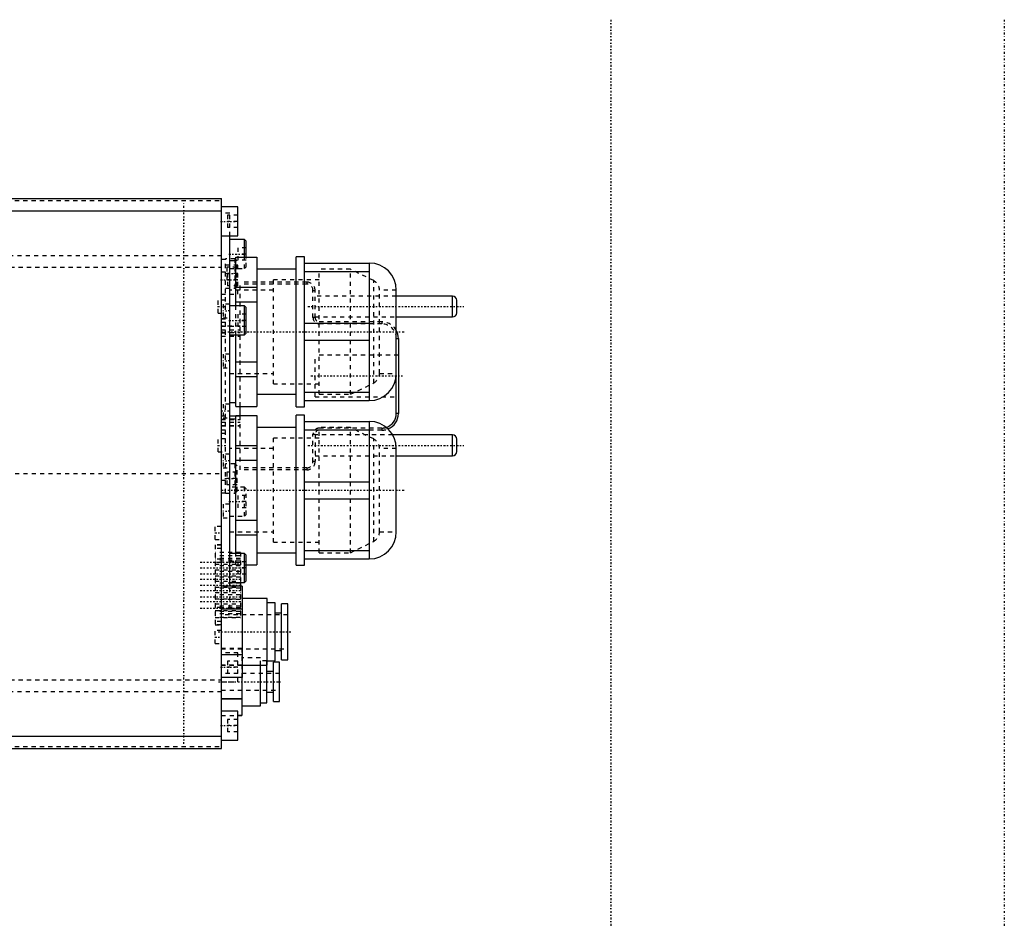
# Model space of a CAD drawing. Extents: x -545 to 345, y -109 to 109.
# Tile 18 of 18: x 109 to 345, y -109 to 109. Entities that reach past the tile are written whole.
import ezdxf

# ---------------------------------------------------------------- set-up
doc = ezdxf.new("R2010")
doc.units = 0
doc.linetypes.add('CENTER', pattern=[1.5, 0.45, -0.5, 0.05, -0.5])
doc.linetypes.add('DASHED', pattern=[2, 1, -1])
for name, color, linetype in [('AM_0', 7, 'CONTINUOUS'), ('AM_3', 7, 'DASHED'), ('AM_7', 7, 'CENTER')]:
    doc.layers.add(name, color=color, linetype=linetype)

msp = doc.modelspace()

# ---------------------------------------------------------------- linework, layer by layer
at = {"layer": 'AM_0', "color": 7, "linetype": 'CONTINUOUS'}
for p, q in [((90, 66), (157.5, 66)), ((157.5, -66), (157.5, 66)), ((161.5, 64), (157.5, 64)), ((161.5, 57), (161.5, 64)), ((90, 63), (157.5, 63)), ((157.5, 57), (161.5, 57)), ((159.5, -27.04), (159.5, 57.01)), ((163.1, 56.17), (159.5, 56.17)), ((163.5, 55.77), (163.1, 56.17)), ((163.1, 51.89), (163.1, 56.17)), ((163.5, 51.89), (163.5, 55.77)), ((177.5, 52), (175.5, 52)), ((175.5, 16), (175.5, 52)), ((177.5, 16), (177.5, 52)), ((161, 51), (159.5, 51)), ((161, 40.25), (161, 51.89)), ((161, 51.89), (166, 51.89)), ((166, 51.89), (166, 16.11)), ((177.5, 50.5), (193, 50.5)), ((193, 50.5), (193, 17.5)), ((175.5, 49), (166, 49)), ((177.5, 48.46), (193, 48.46)), ((161, 44.69), (166, 44.69)), ((199.5, 14.4), (199.5, 44)), ((213, 42.56), (199.5, 42.56)), ((213, 37.56), (213, 42.56)), ((163.1, 40.25), (159.5, 40.25)), ((161, 41.2), (166, 41.2)), ((163.5, 39.85), (163.1, 40.25)), ((163.1, 33.25), (163.1, 40.25)), ((214, 38.56), (214, 41.56)), ((163.5, 33.65), (163.5, 39.85)), ((177.5, 36.04), (193, 36.04)), ((199.5, 37.56), (213, 37.56)), ((159.5, 33.25), (163.1, 33.25)), ((161, 16.11), (161, 33.25)), ((163.1, 33.25), (163.5, 33.65)), ((177.5, 31.96), (193, 31.96)), ((199.5, 32.4), (200, 32.4)), ((200, 32.4), (200, 14.4)), ((161, 26.8), (166, 26.8)), ((161, 23.31), (166, 23.31)), ((166, 19), (175.5, 19)), ((177.5, 19.54), (193, 19.54)), ((159.5, 17), (161, 17)), ((177.5, 17.5), (193, 17.5)), ((161, 16.11), (166, 16.11)), ((162, 13.89), (162, 16.11)), ((175.5, 16), (177.5, 16)), ((200, 14.4), (199.5, 14.4)), ((159.5, 13.81), (161, 13.81)), ((161, 13), (159.5, 13)), ((161, -19.18), (161, 13.89)), ((161, 13.89), (166, 13.89)), ((166, 13.89), (166, -21.89)), ((177.5, 14), (175.5, 14)), ((175.5, -22), (175.5, 14)), ((177.5, -22), (177.5, 14)), ((177.5, 12.5), (193, 12.5)), ((193, 12.5), (193, -20.5)), ((175.5, 11), (166, 11)), ((177.5, 10.46), (193, 10.46)), ((213, 9.24), (198.63, 9.24)), ((213, 4.24), (213, 9.24)), ((214, 5.24), (214, 8.24)), ((161, 6.69), (166, 6.69)), ((199.5, -14), (199.5, 6)), ((161, 3.2), (166, 3.2)), ((199.5, 4.24), (213, 4.24)), ((177.5, -1.96), (193, -1.96)), ((177.5, -6.04), (193, -6.04)), ((161, -11.2), (166, -11.2)), ((161, -14.69), (166, -14.69)), ((177.5, -18.46), (193, -18.46)), ((163.1, -19.17), (159.5, -19.17)), ((163.5, -19.57), (163.1, -19.17)), ((163.1, -26.17), (163.1, -19.17)), ((163.5, -25.77), (163.5, -19.57)), ((166, -19), (175.5, -19)), ((177.5, -20.5), (193, -20.5)), ((163.5, -21.89), (166, -21.89)), ((175.5, -22), (177.5, -22)), ((163.1, -26.17), (163.5, -25.77)), ((162.5, -27.04), (157.5, -27.04)), ((159.5, -26.17), (163.1, -26.17)), ((162.1, -26.17), (162.1, -27.04)), ((162.5, -27.04), (162.5, -48.96)), ((168.5, -30.01), (162.5, -30.01)), ((168.5, -45.99), (168.5, -30.01)), ((162.5, -32.52), (157.5, -32.52)), ((170.4, -31), (168.5, -31)), ((170.4, -44.99), (170.4, -31)), ((173.45, -31.25), (171.95, -31.25)), ((171.95, -44.74), (171.95, -31.25)), ((173.45, -44.74), (173.45, -31.25)), ((171.95, -33.51), (170.4, -33.51)), ((170.4, -42.49), (171.95, -42.49)), ((162.5, -43.48), (157.5, -43.48)), ((171.95, -44.74), (173.45, -44.74)), ((162.5, -45.99), (168.5, -45.99)), ((166.9, -55.77), (166.9, -45.99)), ((168.4, -55.01), (168.4, -45.99)), ((168.5, -44.99), (170.4, -44.99)), ((171.5, -45.25), (170, -45.25)), ((170, -54.75), (170, -45.25)), ((171.5, -54.75), (171.5, -45.25)), ((162.5, -48.96), (157.5, -48.96)), ((162.4, -48.96), (162.4, -58.08)), ((170, -47.5), (168.4, -47.5)), ((162.4, -54.04), (157.5, -54.04)), ((157.5, -54.04), (162.4, -54.04)), ((168.4, -52.5), (170, -52.5)), ((162.4, -55.77), (166.9, -55.77)), ((166.9, -55.01), (168.4, -55.01)), ((170, -54.75), (171.5, -54.75)), ((161.5, -57), (157.5, -57)), ((161.5, -64), (161.5, -57)), ((162.4, -58.08), (161.5, -58.08)), ((90, -63), (157.5, -63)), ((90, -66), (157.5, -66)), ((157.5, -64), (161.5, -64))]:
    msp.add_line(p, q, dxfattribs=at)
for centre, radius, start, end in [((193, 44), 6.5, 0, 90), ((213, 41.56), 1, 0, 90), ((213, 38.56), 1, 270, 0), ((196, 32.4), 4, 0, 28.955), ((193, 24), 6.5, 270, 0), ((196, 14.4), 3.5, 287.8085, 0), ((196, 14.4), 4, 292.0075, 0), ((193, 6), 6.5, 0, 90), ((213, 8.24), 1, 0, 90), ((213, 5.24), 1, 270, 0), ((193, -14), 6.5, 270, 0)]:
    msp.add_arc(centre, radius, start, end, dxfattribs=at)
at = {"layer": 'AM_3', "color": 6, "linetype": 'DASHED'}
for p, q in [((45.95, 65.49), (157.5, 65.49)), ((159.5, 62.5), (157.5, 62.5)), ((159, 62), (159, 59)), ((161.5, 62), (159, 62)), ((159.5, 57.01), (159.5, 62.5)), ((161.5, 60.5), (159, 60.5)), ((161.5, 59), (159, 59)), ((60.55, 52.29), (157.5, 52.29)), ((161.5, 54.17), (161.5, 51.17)), ((163.5, 54.17), (161.5, 54.17)), ((163.5, 52.67), (161.5, 52.67)), ((157.5, 51.4), (158.5, 51.4)), ((161.5, 50), (157.5, 50)), ((160.8, 51.5), (158.5, 51.5)), ((158.5, -4.7), (158.5, 51.5)), ((161.3, 51), (160.8, 51.5)), ((160.8, 44.5), (160.8, 51.5)), ((161.3, 45), (161.3, 51)), ((163.5, 51.17), (161.5, 51.17)), ((161.5, 43), (161.5, 50)), ((163.1, 49.17), (163.1, 51.89)), ((163.5, 49.57), (163.5, 51.89)), ((62.83, 49.52), (157.5, 49.52)), ((157.5, 48.4), (158.5, 48.4)), ((158.8, 49.5), (158.8, 46.5)), ((161.3, 49.5), (158.8, 49.5)), ((161.5, 48), (158.8, 48)), ((159, 48), (159, 45)), ((159.5, 49.17), (163.1, 49.17)), ((163.1, 49.17), (163.5, 49.57)), ((188.5, 49), (181, 49)), ((181, 19), (181, 49)), ((194.08, 46.28), (188.5, 49)), ((188.5, 19), (188.5, 49)), ((161.5, 46.5), (158.8, 46.5)), ((161.5, 45), (159, 45)), ((160.8, 44.5), (161.3, 45)), ((162, 16.11), (162, 45.95)), ((178, 45.95), (162, 45.95)), ((178, 45.45), (162, 45.45)), ((181, 46.5), (170, 46.5)), ((170, 21.5), (170, 46.5)), ((178, 45.95), (178, 45.45)), ((194.08, 21.72), (194.08, 46.28)), ((157.5, 43), (161.5, 43)), ((158.5, 44.5), (160.8, 44.5)), ((170, 44), (159.5, 44)), ((179.5, 43.95), (180, 43.95)), ((179.5, 37.4), (179.5, 43.95)), ((180, 37.4), (180, 43.95)), ((199.5, 42.56), (180, 42.56)), ((199.5, 44), (195.5, 44)), ((195.5, 24), (195.5, 44)), ((158.5, 41.61), (156.7, 41.61)), ((156.7, 38.51), (156.7, 41.61)), ((159.5, 40.65), (157.91, 40.65)), ((157.91, 40.65), (157.91, 37.35)), ((161, 33.25), (161, 40.25)), ((156.7, 38.51), (158.5, 38.51)), ((161.5, 38.25), (161.5, 35.25)), ((163.5, 38.25), (161.5, 38.25)), ((158.5, 37.14), (157.5, 37.14)), ((157.5, 37.09), (158.5, 37.09)), ((157.5, 36.29), (158.5, 36.29)), ((157.91, 37.35), (159.5, 37.35)), ((163.5, 36.75), (161.5, 36.75)), ((180, 37.4), (179.5, 37.4)), ((180, 37.56), (199.5, 37.56)), ((196, 36.4), (181, 36.4)), ((196, 35.9), (181, 35.9)), ((196, 36.4), (196, 35.9)), ((162, 35.34), (157.5, 35.34)), ((157.5, 35.32), (162, 35.32)), ((157.5, 34.47), (162, 34.47)), ((157.5, 33.84), (162, 33.84)), ((157.5, 33.74), (158.5, 33.74)), ((163.5, 35.25), (161.5, 35.25)), ((157.5, 32.99), (162, 32.99)), ((157.5, 32.94), (158.5, 32.94)), ((159.5, 28.65), (157.91, 28.65)), ((157.91, 28.65), (157.91, 25.35)), ((200, 28.4), (180, 28.4)), ((180, 18.4), (180, 28.4)), ((157.91, 25.35), (159.5, 25.35)), ((159.5, 24), (170, 24)), ((195.5, 24), (199.5, 24)), ((170, 21.5), (181, 21.5)), ((188.5, 19), (194.08, 21.72)), ((181, 19), (188.5, 19)), ((159.5, 16.65), (157.91, 16.65)), ((157.91, 16.65), (157.91, 13.35)), ((180, 18.4), (200, 18.4)), ((157.5, 13.86), (158.5, 13.86)), ((157.5, 13.81), (159.5, 13.81)), ((157.5, 13.06), (158.5, 13.06)), ((157.5, 12.96), (162, 12.96)), ((157.5, 12.33), (162, 12.33)), ((157.91, 13.35), (159.5, 13.35)), ((161, 13.81), (162, 13.81)), ((162, 0.85), (162, 13.89)), ((157.5, 11.48), (162, 11.48)), ((157.5, 11.46), (162, 11.46)), ((157.5, 10.51), (158.5, 10.51)), ((157.5, 9.71), (158.5, 9.71)), ((157.5, 9.66), (158.5, 9.66)), ((188.5, 11), (181, 11)), ((181, -19), (181, 11)), ((196, 10.9), (181, 10.9)), ((196, 10.4), (181, 10.4)), ((194.08, 8.28), (188.5, 11)), ((188.5, -19), (188.5, 11)), ((196, 10.9), (196, 10.4)), ((158.5, 8.28), (156.7, 8.28)), ((156.7, 5.18), (156.7, 8.28)), ((181, 8.5), (170, 8.5)), ((170, -16.5), (170, 8.5)), ((179.5, 9.4), (180, 9.4)), ((179.5, 2.85), (179.5, 9.4)), ((180, 9.4), (180, 2.85)), ((198.63, 9.24), (180, 9.24)), ((194.08, -16.28), (194.08, 8.28)), ((156.7, 5.18), (158.5, 5.18)), ((170, 6), (159.5, 6)), ((199.5, 6), (195.5, 6)), ((195.5, -14), (195.5, 6)), ((159.5, 4.65), (157.91, 4.65)), ((157.91, 4.65), (157.91, 1.35)), ((180, 2.85), (179.5, 2.85)), ((180, 4.24), (199.5, 4.24)), ((80, 0), (157.5, 0)), ((157.91, 1.35), (159.5, 1.35)), ((160.8, 2.3), (158.5, 2.3)), ((158.8, 0.3), (158.8, -2.7)), ((161.3, 0.3), (158.8, 0.3)), ((161.3, 1.8), (160.8, 2.3)), ((160.8, -4.7), (160.8, 2.3)), ((161.3, -4.2), (161.3, 1.8)), ((178, 1.35), (162, 1.35)), ((178, 0.85), (162, 0.85)), ((178, 1.35), (178, 0.85)), ((157.5, -1.6), (158.5, -1.6)), ((161.3, -1.2), (158.8, -1.2)), ((157.5, -4.6), (158.5, -4.6)), ((158.5, -4.7), (160.8, -4.7)), ((161.3, -2.7), (158.8, -2.7)), ((163.1, -3.25), (159.5, -3.25)), ((160.8, -4.7), (161.3, -4.2)), ((163.5, -3.65), (163.1, -3.25)), ((163.1, -10.25), (163.1, -3.25)), ((163.5, -9.85), (163.5, -3.65)), ((161.5, -5.25), (161.5, -8.25)), ((163.5, -5.25), (161.5, -5.25)), ((163.5, -6.75), (161.5, -6.75)), ((159.5, -7.35), (157.91, -7.35)), ((157.91, -7.35), (157.91, -10.65)), ((163.5, -8.25), (161.5, -8.25)), ((157.91, -10.65), (159.5, -10.65)), ((159.5, -10.25), (163.1, -10.25)), ((163.1, -10.25), (163.5, -9.85)), ((157.5, -12.7), (156, -12.7)), ((156, -15.8), (156, -12.7)), ((159.5, -14), (170, -14)), ((195.5, -14), (199.5, -14)), ((156, -15.8), (157.5, -15.8)), ((170, -16.5), (181, -16.5)), ((188.5, -19), (194.08, -16.28)), ((157.5, -17.15), (156, -17.15)), ((156, -17.15), (156, -36.35)), ((157.5, -17.2), (156, -17.2)), ((157.5, -18.01), (156, -18.01)), ((162.1, -18.92), (156, -18.92)), ((162.1, -18.94), (156, -18.94)), ((162.1, -19.79), (156, -19.79)), ((162.1, -20.42), (156, -20.42)), ((157.5, -20.55), (156, -20.55)), ((162.1, -20.77), (156, -20.77)), ((159.5, -21), (161, -21)), ((161, -21.89), (161, -19.18)), ((161.5, -21.17), (161.5, -24.17)), ((163.5, -21.17), (161.5, -21.17)), ((162.1, -18.92), (162.1, -26.17)), ((181, -19), (188.5, -19)), ((162.1, -21.27), (156, -21.27)), ((157.5, -21.36), (156, -21.36)), ((156, -21.77), (162.1, -21.77)), ((162.1, -22.14), (156, -22.14)), ((156, -23.14), (162.1, -23.14)), ((162.1, -23.54), (156, -23.54)), ((161, -21.89), (163.5, -21.89)), ((163.5, -22.67), (161.5, -22.67)), ((156, -24.54), (162.1, -24.54)), ((162.1, -24.84), (156, -24.84)), ((156, -25.84), (162.1, -25.84)), ((163.5, -24.17), (161.5, -24.17)), ((162.1, -26.31), (156, -26.31)), ((156, -27.31), (162.1, -27.31)), ((162.1, -27.54), (156, -27.54)), ((159.5, -32.5), (159.5, -27.04)), ((162.1, -27.04), (162.1, -34.58)), ((156, -28.54), (162.1, -28.54)), ((162.1, -29.08), (156, -29.08)), ((156, -30.08), (162.1, -30.08)), ((162.1, -30.24), (156, -30.24)), ((156, -31.24), (162.1, -31.24)), ((162.1, -31.85), (156, -31.85)), ((157.5, -32.14), (156, -32.14)), ((162.1, -32.23), (156, -32.23)), ((156, -32.85), (162.1, -32.85)), ((157.5, -32.95), (156, -32.95)), ((162.1, -33.08), (156, -33.08)), ((157.5, -32.5), (159.5, -32.5)), ((162.1, -33.71), (156, -33.71)), ((162.1, -34.56), (156, -34.56)), ((156, -34.58), (162.1, -34.58)), ((173.45, -33.92), (157.5, -33.92)), ((157.5, -35.49), (156, -35.49)), ((157.5, -36.3), (156, -36.3)), ((156, -36.35), (157.5, -36.35)), ((157.5, -37.7), (156, -37.7)), ((156, -40.8), (156, -37.7)), ((156, -40.8), (157.5, -40.8)), ((157.5, -41.92), (162.4, -41.92)), ((157.5, -42.08), (173.45, -42.08)), ((162.4, -41.92), (162.4, -48.96)), ((161.5, -43), (157.5, -43)), ((161.5, -50), (161.5, -43)), ((166.9, -44.23), (162.4, -44.23)), ((166.9, -45.99), (166.9, -44.23)), ((162.4, -45.96), (157.5, -45.96)), ((157.5, -45.96), (162.4, -45.96)), ((159, -45), (159, -48)), ((161.5, -45), (159, -45)), ((161.5, -46.5), (159, -46.5)), ((168.4, -44.99), (166.9, -44.99)), ((168.4, -45.99), (168.4, -44.99)), ((62.83, -49.52), (157.5, -49.52)), ((171.5, -48), (157.5, -48)), ((157.5, -50), (161.5, -50)), ((170, -52), (170, -50)), ((60.55, -52.29), (157.5, -52.29)), ((157.5, -52), (171.5, -52)), ((157.5, -58.08), (162.4, -58.08)), ((159, -59), (159, -62)), ((161.5, -59), (159, -59)), ((161.5, -60.5), (159, -60.5)), ((161.5, -62), (159, -62)), ((45.95, -65.49), (157.5, -65.49))]:
    msp.add_line(p, q, dxfattribs=at)
for centre, radius, start, end in [((178, 43.95), 2, 0, 90), ((178, 43.95), 1.5, 0, 90), ((192.51, 43.72), 3, 5.3205, 58.5094), ((181, 37.4), 1.5, 180, 270), ((181, 37.4), 1, 180, 270), ((196, 32.4), 4, 28.955, 90), ((196, 32.4), 3.5, 0, 90), ((192.51, 24.28), 3, 301.4906, 354.6795), ((181, 9.4), 1.5, 90, 180), ((181, 9.4), 1, 90, 180), ((196, 14.4), 3.5, 270, 287.8085), ((196, 14.4), 4, 270, 292.0075), ((192.51, 5.72), 3, 5.3205, 58.5094), ((178, 2.85), 2, 270, 0), ((178, 2.85), 1.5, 270, 0), ((192.51, -13.72), 3, 301.4906, 354.6795)]:
    msp.add_arc(centre, radius, start, end, dxfattribs=at)
at = {"layer": 'AM_7', "color": 4, "linetype": 'CENTER'}
for p, q in [((251, 108.9), (251, -108.9)), ((345.44, 108.9), (345.44, -108.9)), ((148.5, -64.9), (148.5, 64.9)), ((157.3, 60.5), (161.7, 60.5)), ((159.3, 52.67), (163.7, 52.67)), ((158.36, 48), (161.44, 48)), ((157.3, 46.5), (161.7, 46.5)), ((156.61, 40.06), (158.59, 40.06)), ((159.58, 39), (157.83, 39)), ((178.3, 40.06), (215.7, 40.06)), ((159.3, 36.75), (163.7, 36.75)), ((157.5, 34), (201.5, 34)), ((159.58, 27), (157.83, 27)), ((179, 23.4), (201, 23.4)), ((157.4, 15), (159.6, 15)), ((156.61, 6.73), (158.59, 6.73)), ((178.3, 6.74), (215.7, 6.74)), ((159.58, 3), (157.83, 3)), ((158.36, -1.2), (161.44, -1.2)), ((157.5, -4), (201.5, -4)), ((159.3, -6.75), (163.7, -6.75)), ((159.58, -9), (157.83, -9)), ((155.93, -14.25), (157.57, -14.25)), ((152.44, -21.27), (162.56, -21.27)), ((152.44, -22.64), (162.56, -22.64)), ((159.3, -22.67), (163.7, -22.67)), ((152.44, -24.04), (162.56, -24.04)), ((152.44, -25.34), (162.56, -25.34)), ((152.44, -26.81), (162.56, -26.81)), ((152.44, -28.04), (162.56, -28.04)), ((152.44, -29.58), (162.56, -29.58)), ((152.44, -30.74), (162.56, -30.74)), ((152.44, -32.35), (162.56, -32.35)), ((155.93, -39.25), (157.57, -39.25)), ((156.7, -38), (174.25, -38)), ((157.3, -46.5), (161.7, -46.5)), ((156.8, -50), (172.2, -50)), ((157.3, -60.5), (161.7, -60.5))]:
    msp.add_line(p, q, dxfattribs=at)

doc.saveas('drawing.dxf')
